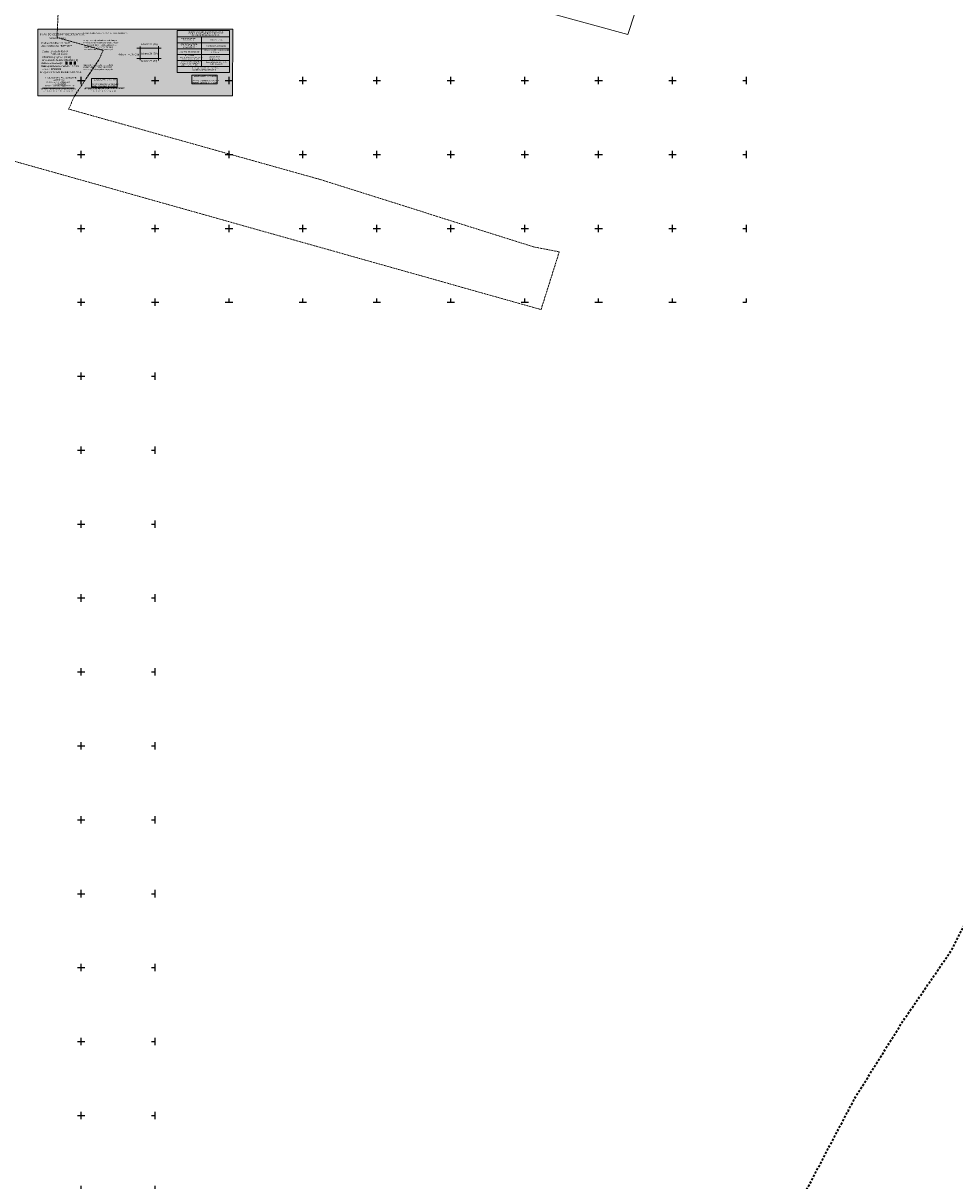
# Model space of a CAD drawing. Header units: metres. Extents: x 7523615 to 7533948, y 5492686 to 5502120.
# Tile 235 of 256: x 7531911 to 7532541, y 5496656 to 5497439. Entities that reach past the tile are written whole.
import ezdxf
from ezdxf.enums import TextEntityAlignment as Align

# ---------------------------------------------------------------- set-up
doc = ezdxf.new("R2010")
doc.units = ezdxf.units.M
for name, pattern in [('1.4_1.4', [2.8, 1.4, -1.4]), ('1.5_1.0', [2.5, 1.5, -1]), ('219-500', [0]), ('egkk-500', [2, 1.5, -0.5]), ('egug-500', [1, 0.5, -0.5])]:
    doc.linetypes.add(name, pattern=pattern)
doc.layers.get('0').update_dxf_attribs({"color": 2, "lineweight": 5})
doc.styles.get("Standard").update_dxf_attribs({"font": 'Working1250', "width": 0.75})

# ---------------------------------------------------------------- blocks, each defined once
blk = doc.blocks.new('203')
at = {"linetype": 'Continuous', "lineweight": 0}
h = blk.add_hatch(color=0, dxfattribs=at)
edge = h.paths.add_edge_path()
edge.add_arc((0, 0), 0.045, 0, 360)
blk = doc.blocks.new('RAMKA500K')
at = {"color": 0}
for p, q in [((0, 247.5), (0, 250)), ((0, 250), (2.5, 250)), ((47.5, 250), (52.5, 250)), ((50, 247.5), (50, 250)), ((97.5, 250), (102.5, 250)), ((100, 247.5), (100, 250)), ((147.5, 250), (152.5, 250)), ((150, 247.5), (150, 250)), ((197.5, 250), (202.5, 250)), ((200, 247.5), (200, 250)), ((247.5, 250), (252.5, 250)), ((250, 247.5), (250, 250)), ((297.5, 250), (302.5, 250)), ((300, 247.5), (300, 250)), ((347.5, 250), (352.5, 250)), ((350, 247.5), (350, 250)), ((397.5, 250), (400, 250)), ((400, 247.5), (400, 250)), ((0, 197.5), (0, 202.5)), ((0, 200), (2.5, 200)), ((47.5, 200), (52.5, 200)), ((50, 197.5), (50, 202.5)), ((97.5, 200), (102.5, 200)), ((100, 197.5), (100, 202.5)), ((147.5, 200), (152.5, 200)), ((150, 197.5), (150, 202.5)), ((197.5, 200), (202.5, 200)), ((200, 197.5), (200, 202.5)), ((247.5, 200), (252.5, 200)), ((250, 197.5), (250, 202.5)), ((297.5, 200), (302.5, 200)), ((300, 197.5), (300, 202.5)), ((347.5, 200), (352.5, 200)), ((350, 197.5), (350, 202.5)), ((397.5, 200), (400, 200)), ((400, 197.5), (400, 202.5)), ((0, 147.5), (0, 152.5)), ((0, 150), (2.5, 150)), ((47.5, 150), (52.5, 150)), ((50, 147.5), (50, 152.5)), ((97.5, 150), (102.5, 150)), ((100, 147.5), (100, 152.5)), ((147.5, 150), (152.5, 150)), ((150, 147.5), (150, 152.5)), ((197.5, 150), (202.5, 150)), ((200, 147.5), (200, 152.5)), ((247.5, 150), (252.5, 150)), ((250, 147.5), (250, 152.5)), ((297.5, 150), (302.5, 150)), ((300, 147.5), (300, 152.5)), ((347.5, 150), (352.5, 150)), ((350, 147.5), (350, 152.5)), ((397.5, 150), (400, 150)), ((400, 147.5), (400, 152.5)), ((0, 97.5), (0, 102.5)), ((50, 97.5), (50, 102.5)), ((100, 97.5), (100, 102.5)), ((150, 97.5), (150, 102.5)), ((200, 97.5), (200, 102.5)), ((250, 97.5), (250, 102.5)), ((300, 97.5), (300, 102.5)), ((350, 97.5), (350, 102.5)), ((400, 97.5), (400, 102.5)), ((0, 100), (2.5, 100)), ((47.5, 100), (52.5, 100)), ((97.5, 100), (102.5, 100)), ((147.5, 100), (152.5, 100)), ((197.5, 100), (202.5, 100)), ((247.5, 100), (252.5, 100)), ((297.5, 100), (302.5, 100)), ((347.5, 100), (352.5, 100)), ((397.5, 100), (400, 100)), ((0, 47.5), (0, 52.5)), ((0, 50), (2.5, 50)), ((47.5, 50), (52.5, 50)), ((50, 47.5), (50, 52.5)), ((97.5, 50), (102.5, 50)), ((100, 47.5), (100, 52.5)), ((147.5, 50), (152.5, 50)), ((150, 47.5), (150, 52.5)), ((197.5, 50), (202.5, 50)), ((200, 47.5), (200, 52.5)), ((247.5, 50), (252.5, 50)), ((250, 47.5), (250, 52.5)), ((297.5, 50), (302.5, 50)), ((300, 47.5), (300, 52.5)), ((347.5, 50), (352.5, 50)), ((350, 47.5), (350, 52.5)), ((397.5, 50), (400, 50)), ((400, 47.5), (400, 52.5)), ((0, 0), (0, 2.5)), ((0, 0), (2.5, 0)), ((47.5, 0), (52.5, 0)), ((50, 0), (50, 2.5)), ((97.5, 0), (102.5, 0)), ((100, 0), (100, 2.5)), ((147.5, 0), (152.5, 0)), ((150, 0), (150, 2.5)), ((197.5, 0), (202.5, 0)), ((200, 0), (200, 2.5)), ((247.5, 0), (252.5, 0)), ((250, 0), (250, 2.5)), ((297.5, 0), (302.5, 0)), ((300, 0), (300, 2.5)), ((347.5, 0), (352.5, 0)), ((350, 0), (350, 2.5)), ((397.5, 0), (400, 0)), ((400, 0), (400, 2.5))]:
    blk.add_line(p, q, dxfattribs=at)

msp = doc.modelspace()

# ---------------------------------------------------------------- hatches: boundary and pattern name
at = {"layer": 'Pieczątka na wyrysie', "linetype": 'CONTINUOUS', "lineweight": 13}
for points in [[(7531920.79, 5497389.63), (7531920.79, 5497434.83), (7532052.5, 5497434.83), (7532052.46, 5497389.63)], [(7532024.8, 5497397.75), (7532041.98, 5497397.75), (7532041.98, 5497403.51), (7532024.8, 5497403.51)], [(7531957.11, 5497395.57), (7531974.28, 5497395.57), (7531974.28, 5497401.32), (7531957.11, 5497401.32)]]:
    msp.add_hatch(color=0, dxfattribs=at).paths.add_polyline_path(points)

# ---------------------------------------------------------------- linework, layer by layer
at = {"layer": '216-obręb ewidencyjny', "color": 7, "linetype": '1.5_1.0', "lineweight": 35, "flags": 128}
msp.add_lwpolyline([(7528199.92, 5496049.62), (7528223.78, 5496035.35), (7528250.13, 5496004.35), (7528268.42, 5495976.55), (7528285.01, 5495937.45), (7528289.16, 5495928.06), (7528295.94, 5495913.02), (7528355.97, 5495831.46), (7528354.28, 5495810.3), (7528345.42, 5495791.86), (7528337.27, 5495759.42), (7528320.9, 5495744.38), (7528302.2, 5495717.21), (7528294.07, 5495681.79), (7528341.62, 5495660.74), (7528347.97, 5495652.26), (7528353.15, 5495643.1), (7528371.2, 5495628.51), (7528390.42, 5495607.62), (7528402.75, 5495598.47), (7528410.77, 5495583.87), (7528414.22, 5495575), (7528413.65, 5495571.56), (7528465.63, 5495536.51), (7528486.72, 5495491.75), (7528485.68, 5495452), (7528476.58, 5495436.8), (7528482.67, 5495418.57), (7528489.99, 5495399.44), (7528479.67, 5495386.36), (7528442.6, 5495387.84), (7528411.44, 5495397.58), (7528366.73, 5495401.62), (7528337.72, 5495404.22), (7528314.24, 5495406.67), (7528290.16, 5495397.38), (7528276.85, 5495408.18), (7528260.18, 5495405.69), (7528251.51, 5495424.21), (7528246.56, 5495430.7), (7528230.8, 5495427.59), (7528214.42, 5495442.4), (7528194.33, 5495446.7), (7528173.61, 5495466.76), (7528160.64, 5495463.05), (7528160.34, 5495453.77), (7528192.83, 5495413.65), (7528191.61, 5495386.77), (7528196.27, 5495362.99), (7528203.53, 5495316.89), (7528205.19, 5495303.92), (7528187.51, 5495283.3), (7528146.62, 5495322.25), (7528127.67, 5495320.54), (7528088.39, 5495357.38), (7528081.62, 5495357.38), (7528074.85, 5495355.34), (7528069.47, 5495333.34), (7528034.97, 5495321.12), (7527996.36, 5495346.19), (7527940.63, 5495321.11), (7527901.04, 5495315.75), (7527862.69, 5495302.05), (7527798.04, 5495256.68), (7527782.88, 5495265.7), (7527785.56, 5495250.32), (7527787.4, 5495230.14), (7527786.79, 5495226.44), (7527783.03, 5495211.85), (7527782.69, 5495208.44), (7527782.12, 5495202.87), (7527780.57, 5495187.41), (7527776.53, 5495145.85), (7527771.86, 5495124.54), (7527769.78, 5495094.41), (7527758.39, 5495048.19), (7527744.64, 5495013.73), (7527728.1, 5494963.66), (7527728.67, 5494938.48), (7527733.42, 5494920.46), (7527731.84, 5494914.15), (7527721.98, 5494888.77), (7527714.22, 5494857.9), (7527703.68, 5494812.74), (7527705.58, 5494797.5), (7527696.43, 5494761.61), (7527692.1, 5494722.9), (7527687.83, 5494709.73), (7527674.94, 5494675.17), (7527662.61, 5494649.47), (7527662.75, 5494632.18), (7527666.42, 5494616.71), (7527673.31, 5494556.54), (7527675.19, 5494517.77), (7527669.65, 5494494.18), (7527667.84, 5494482.47), (7527668.77, 5494456.63), (7527668.88, 5494453.84), (7527673.62, 5494424.7), (7527673.13, 5494408.86), (7527679.69, 5494382.4), (7527688.99, 5494347), (7527697.33, 5494323.38), (7527703.65, 5494310.31), (7527738.02, 5494257.54), (7527754.73, 5494224.07), (7527759.82, 5494186.55), (7527762.81, 5494170.39), (7527775.11, 5494160.71), (7527774.94, 5494151.23), (7527775.06, 5494137.21), (7527784.62, 5494123.14), (7527790.77, 5494098.6), (7527786.11, 5494074.29), (7527789.33, 5494063.9), (7527789.38, 5494059.86), (7527791.59, 5494046.11), (7527791.91, 5494042.45), (7527794.92, 5494007.04), (7527807.14, 5493959.43), (7527827.12, 5493904.8), (7527839.45, 5493887.18), (7527860.98, 5493844.87), (7527867.05, 5493797.09), (7527871.13, 5493785.81), (7527876.73, 5493771.06), (7527887.86, 5493758.71), (7527892.23, 5493744.44), (7527903.96, 5493697.21), (7527906.55, 5493686.79), (7527911.86, 5493645.03), (7527914.31, 5493625.76), (7527909.24, 5493608.78), (7527909.24, 5493606.19), (7527885.43, 5493559.6), (7527882.18, 5493553.16), (7527875.91, 5493540.73), (7527873.12, 5493497.96), (7527874.33, 5493484.3), (7527870.02, 5493473.28), (7527840.61, 5493423.48), (7527840.4, 5493396.29), (7527858.28, 5493329.22), (7527841.63, 5493307.81), (7527840.53, 5493298.52), (7527882.69, 5493218.57), (7527907.29, 5493173.28), (7527899.8, 5493137.29), (7527906.45, 5493087.23), (7527900.63, 5493057.31), (7527946.92, 5493055.49), (7528016.21, 5493018), (7528056.08, 5493017.4), (7528094.19, 5493012.89), (7528104.17, 5493010.39), (7528122.1, 5493005.89), (7528157.51, 5492997.01), (7528214.22, 5492975.83), (7528282.92, 5492989.68), (7528373.29, 5492982.32), (7528414.75, 5492997.26), (7528467.1, 5493035.17), (7528500.44, 5493092.77), (7528519.17, 5493169.18), (7528553.34, 5493224.18), (7528567.75, 5493233.08), (7528575.03, 5493238.05), (7528579.05, 5493240.79), (7528603.55, 5493255.19), (7528613.51, 5493256.94), (7528696.38, 5493284.71), (7528779.04, 5493310.23), (7528802.35, 5493309.27), (7528824.04, 5493320.45), (7528844.67, 5493329.96), (7528903.13, 5493335.47), (7528908.06, 5493335.38), (7528923.32, 5493333.81), (7528933, 5493323.8), (7528938.93, 5493318.86), (7529007.14, 5493294.88), (7529017.35, 5493292.21), (7529061.02, 5493269.96), (7529086.56, 5493256.8), (7529096.23, 5493249.9), (7529115.53, 5493243.9), (7529169.49, 5493225.55), (7529205.32, 5493207.19), (7529215.98, 5493202.62), (7529263.5, 5493184.15), (7529268.19, 5493182.34), (7529276.96, 5493188.92), (7529284.09, 5493194.27), (7529286.82, 5493196.32), (7529289.92, 5493198.64), (7529304.08, 5493209.27), (7529316.18, 5493218.35), (7529318.78, 5493220.3), (7529341.94, 5493237.68), (7529351.53, 5493244.88), (7529355.21, 5493247.64), (7529355.84, 5493248.11), (7529362.34, 5493252.99), (7529379.79, 5493266.09), (7529384.01, 5493269.26), (7529388.04, 5493272.28), (7529389.44, 5493273.33), (7529391.96, 5493275.22), (7529407.8, 5493287.11), (7529416.04, 5493293.29), (7529417.76, 5493294.58), (7529448.03, 5493317.3), (7529456.9, 5493323.95), (7529456.99, 5493324.02), (7529467.39, 5493331.83), (7529477.01, 5493339.05), (7529477.79, 5493339.64), (7529485.15, 5493345.15), (7529501.15, 5493357.14), (7529501.8, 5493357.63), (7529515.56, 5493367.95), (7529522.27, 5493372.98), (7529524.81, 5493374.89), (7529526.05, 5493375.81), (7529529.65, 5493378.51), (7529536.95, 5493383.99), (7529539.42, 5493385.84), (7529540.05, 5493386.31), (7529544.45, 5493389.61), (7529551.34, 5493394.77), (7529552.67, 5493395.77), (7529552.85, 5493395.91), (7529565.73, 5493405.57), (7529566.77, 5493406.34), (7529568.8, 5493407.86), (7529585.33, 5493420.26), (7529585.76, 5493420.59), (7529587.88, 5493422.18), (7529595.65, 5493428), (7529597.04, 5493429.04), (7529605.42, 5493435.32), (7529606.46, 5493436.1), (7529616.22, 5493443.42), (7529617.09, 5493444.06), (7529625.84, 5493450.63), (7529626.78, 5493451.33), (7529626.99, 5493451.49), (7529634.52, 5493457.14), (7529637.69, 5493459.52), (7529639.26, 5493460.7), (7529645.83, 5493465.62), (7529647.44, 5493466.83), (7529649.1, 5493468.07), (7529653.7, 5493471.52), (7529661.43, 5493477.31), (7529662.54, 5493478.15), (7529666.49, 5493481.11), (7529669.81, 5493483.59), (7529671.51, 5493484.87), (7529679.32, 5493490.72), (7529681.11, 5493492.06), (7529696.3, 5493503.45), (7529699.52, 5493505.86), (7529709.4, 5493513.32), (7529714.09, 5493516.86), (7529720.7, 5493521.85), (7529727.43, 5493526.92), (7529729.24, 5493528.29), (7529730.08, 5493528.92), (7529734.44, 5493532.21), (7529743.26, 5493538.85), (7529747.87, 5493542.33), (7529748.69, 5493542.95), (7529751.42, 5493545.01), (7529755.34, 5493547.98), (7529755.87, 5493548.37), (7529760.95, 5493552.21), (7529765.84, 5493555.9), (7529771.59, 5493560.23), (7529774.63, 5493562.52), (7529778.46, 5493565.41), (7529783.57, 5493569.27), (7529784.43, 5493569.91), (7529786.06, 5493571.14), (7529793.79, 5493576.97), (7529794.21, 5493577.29), (7529798.75, 5493580.71), (7529803.22, 5493584.08), (7529803.83, 5493584.54), (7529812.88, 5493591.37), (7529813.67, 5493591.97), (7529821.34, 5493597.75), (7529830.36, 5493604.56), (7529830.97, 5493605.02), (7529832.56, 5493606.22), (7529838.98, 5493611.06), (7529847.68, 5493617.62), (7529856.31, 5493624.13), (7529857.37, 5493624.93), (7529871.99, 5493635.95), (7529879.75, 5493641.8), (7529891.84, 5493650.93), (7529903.88, 5493660.01), (7529910.29, 5493664.84), (7529916.06, 5493669.19), (7529918.82, 5493671.28), (7529931.6, 5493680.91), (7529942.54, 5493689.16), (7529942.92, 5493689.45), (7529952.7, 5493696.82), (7529965.28, 5493706.33), (7529965.69, 5493706.63), (7529983.89, 5493720.36), (7529985.74, 5493721.75), (7530003.29, 5493734.99), (7530010.37, 5493776.76), (7530013.97, 5493798.04), (7530036.17, 5493816.85), (7530085.24, 5493859.77), (7530151.79, 5493926.37), (7530212.44, 5493982.82), (7530234.58, 5494004.09), (7530285.53, 5494053.03), (7530341.46, 5494108.48), (7530366.26, 5494131.29), (7530385.4, 5494148.89), (7530453.43, 5494215.38), (7530505.28, 5494264.6), (7530552.95, 5494310.02), (7530585.6, 5494337.61), (7530633.73, 5494380.15), (7530691.26, 5494434.02), (7530692.81, 5494435.47), (7530743.1, 5494486), (7530744.76, 5494487.67), (7530791.94, 5494535.12), (7530793.81, 5494537), (7530845.56, 5494588.79), (7530897.2, 5494642.2), (7530898.49, 5494643.46), (7530958.32, 5494701.63), (7530990.25, 5494725.65), (7531007.11, 5494738.24), (7531027.5, 5494752.1), (7531058.26, 5494816.93), (7531070.97, 5494844.4), (7531085.09, 5494874.93), (7531102.51, 5494911.59), (7531110.81, 5494924.21), (7531110.71, 5494959.31), (7531126.77, 5494995.74), (7531147.39, 5495043.21), (7531092.07, 5495081.79), (7531089.47, 5495083.22), (7531088.57, 5495083.72), (7531091.71, 5495087.16), (7531099.88, 5495105.3), (7531103.4, 5495115.4), (7531118.38, 5495137.36), (7531122.53, 5495150.54), (7531129.26, 5495158.21), (7531131.88, 5495160.74), (7531140.94, 5495172.43), (7531149.97, 5495177.98), (7531150.83, 5495179.29), (7531153.27, 5495182.99), (7531160.5, 5495188.53), (7531162.61, 5495197.2), (7531166.61, 5495200.55), (7531166.03, 5495205.12), (7531166.31, 5495208.11), (7531168.27, 5495212.97), (7531167.22, 5495216.04), (7531173.05, 5495227.38), (7531174.3, 5495229.58), (7531176.65, 5495242.51), (7531168.87, 5495248.16), (7531168.51, 5495250.96), (7531175.84, 5495257.51), (7531180.48, 5495256.58), (7531184.25, 5495259.37), (7531180.9, 5495266.82), (7531180.79, 5495268.97), (7531181.35, 5495277.66), (7531189.1, 5495292.4), (7531201.74, 5495288.02), (7531204.26, 5495308.56), (7531202.44, 5495307.78), (7531195.13, 5495321.95), (7531194.55, 5495333.18), (7531205.38, 5495334.57), (7531210.8, 5495338.4), (7531212.28, 5495343.07), (7531207.09, 5495356.04), (7531216.3, 5495372.1), (7531212.63, 5495380.74), (7531222.25, 5495387.93), (7531224.09, 5495392.5), (7531223.66, 5495403.11), (7531224.22, 5495406.85), (7531219.79, 5495422.81), (7531212.74, 5495430.8), (7531213.37, 5495452.02), (7531211.48, 5495463.61), (7531217.16, 5495473.77), (7531214.37, 5495481.31), (7531209.06, 5495484.33), (7531202.21, 5495493.17), (7531202.61, 5495500.99), (7531207.01, 5495508.58), (7531209.38, 5495514.54), (7531217.97, 5495521.58), (7531227.31, 5495524.8), (7531228.35, 5495530.72), (7531249.4, 5495534), (7531247.52, 5495546.79), (7531248.83, 5495559.26), (7531241.82, 5495573.98), (7531241.65, 5495576.12), (7531244.01, 5495580.83), (7531245.98, 5495580.87), (7531254.79, 5495579.13), (7531266.13, 5495583.22), (7531262.8, 5495600.44), (7531266.43, 5495608.48), (7531270.16, 5495616.72), (7531272.32, 5495617.12), (7531294.42, 5495616.08), (7531299.2, 5495623.05), (7531297.18, 5495637.95), (7531302.96, 5495660.75), (7531301.78, 5495661.91), (7531292.56, 5495670.95), (7531285.61, 5495669.41), (7531278.63, 5495673.68), (7531278.44, 5495675.4), (7531282.2, 5495680.08), (7531281.99, 5495692.31), (7531277.02, 5495697.2), (7531274.65, 5495709.92), (7531291.07, 5495731.35), (7531293.23, 5495734.86), (7531298.24, 5495742.96), (7531300.53, 5495759.51), (7531306.55, 5495764.86), (7531312.51, 5495769.9), (7531315.71, 5495773), (7531320.36, 5495786.73), (7531312.84, 5495790.55), (7531316.53, 5495793.96), (7531320.24, 5495797.39), (7531325.05, 5495800.97), (7531340.86, 5495816.36), (7531338.08, 5495826.2), (7531329.21, 5495831.98), (7531332.27, 5495837.31), (7531331.85, 5495840.65), (7531330.28, 5495852.93), (7531329.08, 5495862.47), (7531328.18, 5495874.42), (7531361.44, 5495867.57), (7531396.9, 5495869.57), (7531421.98, 5495890.57), (7531455.18, 5495918.56), (7531462.7, 5495920.21), (7531476.1, 5495923.17), (7531482.28, 5495924.27), (7531487.01, 5495926.32), (7531498.82, 5495931.42), (7531502.38, 5495932.97), (7531507.47, 5495935.16), (7531511.01, 5495936.7), (7531511.65, 5495936.97), (7531513.51, 5495937.72), (7531514.25, 5495938.02), (7531533.23, 5495942.54), (7531545.3, 5495944.63), (7531559.79, 5495950.94), (7531581.61, 5495959.99), (7531618.75, 5495975.4), (7531621.43, 5495976.51), (7531627.2, 5495975.92), (7531648.85, 5495973.74), (7531651.47, 5495973.47), (7531676.35, 5495970.21), (7531679.36, 5495969.88), (7531680.84, 5495969.72), (7531689.72, 5495968.77), (7531760.95, 5495975.14), (7531795.55, 5495967.03), (7531800.43, 5495965.94), (7531805.4, 5495964.83), (7531805.65, 5495964.78), (7531808.74, 5495964.05), (7531814.92, 5495962.59), (7531854.71, 5495953.18), (7531870.94, 5495949.34), (7531914.07, 5495939.14), (7531962.24, 5495927.75), (7532036.15, 5495906.27), (7532088.04, 5495889.55), (7532096.87, 5495923.23), (7532098.61, 5495929.87), (7532102.14, 5495943.36), (7532103.49, 5495948.8), (7532110.91, 5495969.78), (7532111.01, 5495970.55), (7532114.08, 5495994.32), (7532115.28, 5495999.48), (7532118.88, 5496012.92), (7532123.5, 5496014.31), (7532124.81, 5496026.19), (7532126.88, 5496047.99), (7532128.04, 5496059.83), (7532130.59, 5496065.28), (7532148.82, 5496104.68), (7532154.66, 5496112.28), (7532156.1, 5496111.81), (7532180.05, 5496158.72), (7532185.75, 5496169.88), (7532197.01, 5496202.56), (7532198.56, 5496207.32), (7532202.05, 5496217.19), (7532209.31, 5496237.72), (7532228.95, 5496272.66), (7532229.88, 5496274.11), (7532244.56, 5496297), (7532247.21, 5496303.41), (7532247.66, 5496304.49), (7532250.55, 5496311.4), (7532262.24, 5496339.3), (7532263.65, 5496342.67), (7532264.4, 5496344.48), (7532270.54, 5496359.36), (7532285.61, 5496395.93), (7532295.82, 5496421.89), (7532296.69, 5496424.09), (7532299.52, 5496431.31), (7532304.03, 5496442.76), (7532308.31, 5496449), (7532318.22, 5496463.45), (7532347.52, 5496497.34), (7532365.16, 5496531.28), (7532392.84, 5496572.69), (7532396.67, 5496578.04), (7532420.3, 5496610.98), (7532441.34, 5496650.99), (7532442.91, 5496653.97), (7532468.92, 5496703.47), (7532473.26, 5496711.73), (7532506.24, 5496764.5), (7532510.05, 5496770.06), (7532538.57, 5496811.62), (7532547.49, 5496829.03), (7532588.53, 5496909.17), (7532591.35, 5496914.69), (7532612.17, 5496949.71), (7532613.33, 5496951.65), (7532616.04, 5496954.46), (7532635.01, 5496974.16), (7532637.49, 5496976.53), (7532639.08, 5496978.05), (7532654.87, 5496993.18), (7532664.62, 5497001.39), (7532690.21, 5497022.93), (7532691.05, 5497023.64), (7532694.77, 5497026.77), (7532716.79, 5497045.79), (7532718.22, 5497047.02), (7532722.52, 5497050.73), (7532735.79, 5497069.75), (7532737.27, 5497071.87), (7532746.55, 5497085.16), (7532747.34, 5497086.3), (7532748.73, 5497088.29), (7532752.46, 5497092.64), (7532754.33, 5497095.28), (7532755.8, 5497097.36), (7532762.64, 5497107.02), (7532773.01, 5497122.07), (7532773.81, 5497123.23), (7532781.46, 5497134.36), (7532782.92, 5497136.58), (7532790.52, 5497148.13), (7532791.75, 5497150), (7532797.73, 5497159.1), (7532814.03, 5497183.82), (7532830.28, 5497208.22), (7532836.53, 5497217.82), (7532840.03, 5497223.2), (7532846.51, 5497233.15), (7532851.51, 5497232.99), (7532852.66, 5497232.95), (7532902.6, 5497231.36), (7532993.09, 5497234), (7532998.61, 5497238.25), (7533019.07, 5497253.95), (7533023.34, 5497257.97), (7533061.12, 5497293.39), (7533061.15, 5497296.23), (7533061.32, 5497309.95), (7533061.38, 5497315.04), (7533084.88, 5497335.34), (7533092.47, 5497340.39), (7533096.26, 5497342.92), (7533116.27, 5497356.27), (7533137.81, 5497399.8), (7533157.06, 5497459.72), (7533171.06, 5497468.1), (7533169.8, 5497471.84), (7533165.34, 5497485.32), (7533164.57, 5497501.91), (7533163.82, 5497555.67), (7533163.78, 5497558.41), (7533163.39, 5497586.75), (7533161.4, 5497655), (7533161.06, 5497666.46), (7533160.15, 5497680.28), (7533154.41, 5497766.84), (7533153.06, 5497790.7), (7533150.74, 5497813.23), (7533136.09, 5497971.02), (7533130.95, 5498028.87), (7533129.94, 5498033.93), (7533129.68, 5498035.26), (7533125.35, 5498047.63), (7533124.3, 5498057.4), (7533125.34, 5498116.14), (7533128.64, 5498144.86), (7533136.63, 5498164.42), (7533140.45, 5498173.77), (7533136.57, 5498197.5), (7533136.5, 5498197.95), (7533136.27, 5498199.38), (7533135.63, 5498203.33), (7533134.82, 5498208.23), (7533134.75, 5498208.85), (7533134.55, 5498210.06), (7533134.06, 5498213.45), (7533129.33, 5498245.4), (7533129.14, 5498246.72), (7533123.56, 5498284.53), (7533123.33, 5498286.14), (7533117.83, 5498323.37), (7533117.4, 5498326.24), (7533111.54, 5498364), (7533111.51, 5498364.21), (7533105.36, 5498403.82), (7533104.78, 5498407.58), (7533098.88, 5498445.49), (7533090.68, 5498490.99), (7533090.22, 5498493.53), (7533087.28, 5498509.87), (7533086.74, 5498512.81), (7533081.92, 5498539.56), (7533080.66, 5498549.32), (7533080.54, 5498550.21), (7533077.6, 5498572.95), (7533077.51, 5498573.63), (7533074.52, 5498596.61), (7533074.44, 5498597.28), (7533070.59, 5498626.95), (7533066.96, 5498649.02), (7533066.88, 5498649.5), (7533062.9, 5498673.69), (7533062.76, 5498674.59), (7533060.61, 5498687.61), (7533060.57, 5498687.83), (7533058.23, 5498702.12), (7533058.05, 5498703.24), (7533056.63, 5498711.85), (7533048.91, 5498750.38), (7533045.3, 5498766.62), (7533043.61, 5498777.14), (7533040.67, 5498795.44), (7533038.43, 5498809.33), (7533037.43, 5498814.99), (7533037, 5498817.37), (7533030.01, 5498856.82), (7533029.82, 5498857.9), (7533029.62, 5498859.07), (7533026.41, 5498877.19), (7533026.24, 5498878.13), (7533026.11, 5498878.89), (7533017.37, 5498928.12), (7533013.32, 5498951.01), (7533012.22, 5498955.33), (7532961.98, 5498964.37), (7532909.09, 5498976.36), (7532897.98, 5498978.82), (7532853.03, 5498988.84), (7532848.41, 5498989.79), (7532825.86, 5498993.78), (7532818.32, 5498995.3), (7532771.35, 5499004.77), (7532721.72, 5499016.86), (7532717.25, 5499018.01), (7532713.41, 5499019), (7532691.43, 5499018.93), (7532688.35, 5499019.18), (7532682.8, 5499020.13), (7532679.14, 5499020.76), (7532672.84, 5499021.85), (7532637.15, 5499024.62), (7532628.21, 5499025.31), (7532626.02, 5499025.57), (7532601.16, 5499028.47), (7532588.25, 5499030.27), (7532557.68, 5499035.37), (7532556.86, 5499035.51), (7532532.89, 5499039.38), (7532532.37, 5499039.46), (7532509.64, 5499042.91), (7532502.81, 5499043.83), (7532475.91, 5499048.45), (7532445.89, 5499053.61), (7532422.4, 5499057.64), (7532416.16, 5499058.93), (7532387.57, 5499064.85), (7532365.58, 5499070.08), (7532364.59, 5499070.31), (7532333.79, 5499077.21), (7532310.73, 5499084.12), (7532299.66, 5499087.43), (7532264.66, 5499095.5), (7532263.99, 5499095.65), (7532245.66, 5499101.68), (7532233.78, 5499105.58), (7532206.09, 5499114.68), (7532205.28, 5499114.95), (7532192.38, 5499119.75), (7532174.45, 5499130.35), (7532162.74, 5499137.28), (7532155.52, 5499140.51), (7532150.41, 5499142.8), (7532149.2, 5499143.34), (7532136.36, 5499149.03), (7532128.34, 5499151.51), (7532109.98, 5499157.2), (7532105.3, 5499158.85), (7532072.42, 5499170.48), (7532071.16, 5499170.93), (7532065.82, 5499172.81), (7532058.79, 5499175.32), (7532026.63, 5499188.76), (7532018.73, 5499189.43), (7532014.07, 5499188.81), (7532005.42, 5499187.68), (7531994.07, 5499170.26), (7531984.26, 5499161.09), (7531980.75, 5499160.55), (7531971.64, 5499157.18), (7531963.02, 5499159.76), (7531960.37, 5499161.37), (7531954.85, 5499164.72), (7531954.32, 5499166.16), (7531949.97, 5499178.02), (7531943.23, 5499189.02), (7531938.38, 5499194.03), (7531934.91, 5499197.64), (7531928.9, 5499203.86), (7531924.55, 5499208.37), (7531922.73, 5499210.81), (7531911.54, 5499225.79), (7531909.07, 5499227.05), (7531896.87, 5499233.51), (7531894.44, 5499234.79), (7531853.47, 5499248.35), (7531851.19, 5499249.11), (7531803.35, 5499265.9), (7531779.65, 5499276.84), (7531763.32, 5499286.46), (7531747.07, 5499289.23), (7531710.1, 5499298.38), (7531696.96, 5499300.75), (7531674.27, 5499304.84), (7531651.63, 5499306.61), (7531634.06, 5499307.98), (7531617.16, 5499308.39), (7531586.93, 5499310.63), (7531564.69, 5499315.41), (7531561.01, 5499317.06), (7531560.1, 5499312.81), (7531554.43, 5499286.1), (7531552.17, 5499282.49), (7531545.31, 5499278.7), (7531536.82, 5499275.11), (7531523.88, 5499269.61), (7531519.37, 5499267.28), (7531505.64, 5499260.17), (7531492.9, 5499252.73), (7531482.09, 5499247.16), (7531467.76, 5499239.79), (7531456.08, 5499233.51), (7531454.25, 5499232.51), (7531426.79, 5499216.27), (7531416.63, 5499208.61), (7531412.07, 5499205.18), (7531398.43, 5499194.08), (7531395.29, 5499191.54), (7531384.22, 5499183.68), (7531372.53, 5499173.07), (7531352.61, 5499156.47), (7531331.66, 5499138.75), (7531310.93, 5499122.21), (7531293.99, 5499110.23), (7531278.15, 5499100.62), (7531258.71, 5499091.38), (7531236.54, 5499081.81), (7531221.68, 5499074.64), (7531203.92, 5499065.93), (7531187.11, 5499060.44), (7531169.78, 5499050.6), (7531139.65, 5499030.6), (7531119.02, 5499018.1), (7531102, 5499005.38), (7531083.23, 5498990.93), (7531062.09, 5498976.97), (7531044.05, 5498960.62), (7531023.65, 5498945.2), (7531009.36, 5498932.34), (7530990.32, 5498921.58), (7530978.09, 5498907.09), (7530962.37, 5498899.61), (7530943.69, 5498883.03), (7530930.98, 5498871.86), (7530921.33, 5498863.59), (7530909.95, 5498856.97), (7530901.67, 5498849.77), (7530892.21, 5498834.59), (7530888.72, 5498822.94), (7530876.69, 5498794.26), (7530871.33, 5498770.44), (7530863.64, 5498766.1), (7530852.06, 5498764.19), (7530843.06, 5498758.88), (7530838.85, 5498749.34), (7530833.85, 5498732.02), (7530818.42, 5498717), (7530809.64, 5498704.11), (7530803.63, 5498688.56), (7530792.89, 5498687.71), (7530783.13, 5498691.11), (7530773.71, 5498682.61), (7530773.91, 5498678.77), (7530779, 5498672.08), (7530779.18, 5498659.13), (7530774.39, 5498652.26), (7530769.37, 5498647.73), (7530758.08, 5498646.62), (7530746.66, 5498640.65), (7530743.06, 5498633.95), (7530740.65, 5498631.79), (7530731.98, 5498632.22), (7530724.56, 5498635.09), (7530713.1, 5498635.87), (7530701.53, 5498621.27), (7530698.7, 5498617.68), (7530694.52, 5498617.27), (7530679.9, 5498612.16), (7530672.67, 5498604.95), (7530671.23, 5498602.91), (7530665, 5498594.03), (7530660.58, 5498585.72), (7530656.53, 5498581.27), (7530648.78, 5498579.82), (7530617.58, 5498583.1), (7530610.34, 5498588.42), (7530606.35, 5498588.47), (7530602.29, 5498588.51), (7530601.05, 5498587.36), (7530595.08, 5498581.81), (7530588.73, 5498575.92), (7530582.83, 5498570.04), (7530576.36, 5498560.45), (7530564.8, 5498548.27), (7530555.1, 5498536.68), (7530547.86, 5498525.33), (7530538.62, 5498515.07), (7530526.44, 5498510.4), (7530511.45, 5498506.78), (7530501.62, 5498498.82), (7530500.18, 5498497.66), (7530490.48, 5498488.24), (7530479.74, 5498487.1), (7530466.54, 5498481.87), (7530461.86, 5498477.59), (7530461.08, 5498476.94), (7530447.53, 5498465.73), (7530442.75, 5498461.62), (7530440.56, 5498459.73), (7530432.03, 5498458.32), (7530421.6, 5498461.9), (7530419.15, 5498469.21), (7530405.78, 5498465.85), (7530403.09, 5498465.5), (7530393.12, 5498464.21), (7530383.43, 5498463.51), (7530371.69, 5498462.53), (7530370.33, 5498462.42), (7530359.56, 5498460.59), (7530353.95, 5498462.12), (7530338.49, 5498467.79), (7530327.14, 5498467.29), (7530321.54, 5498467.56), (7530319.1, 5498469.78), (7530313.84, 5498474.54), (7530307.69, 5498484.67), (7530301.87, 5498494.26), (7530295.24, 5498505.18), (7530287.77, 5498505.73), (7530281, 5498503.57), (7530274.35, 5498504.89), (7530260.86, 5498505.24), (7530256.65, 5498500.26), (7530252.31, 5498497.96), (7530249.84, 5498496.65), (7530246.99, 5498495.23), (7530240.71, 5498492.48), (7530238.69, 5498491.96), (7530230.83, 5498489.94), (7530215.46, 5498495.23), (7530196.78, 5498504.3), (7530183.27, 5498509.91), (7530177.76, 5498514.74), (7530167.02, 5498519.82), (7530164.82, 5498520.86), (7530161.11, 5498521.77), (7530152.95, 5498523.79), (7530139.57, 5498527.09), (7530128.13, 5498525.78), (7530117.28, 5498524.69), (7530109.48, 5498520.86), (7530096.42, 5498516.65), (7530080.27, 5498518.95), (7530078.72, 5498517.73), (7530076.51, 5498518.7), (7530059.23, 5498526.29), (7530045.88, 5498532.89), (7530037.42, 5498537.07), (7530024.34, 5498540.78), (7530010.38, 5498542.61), (7530000.08, 5498548.36), (7529993.52, 5498551.83), (7529985.91, 5498555.57), (7529975.14, 5498558.63), (7529965.77, 5498560.65), (7529954.1, 5498562.09), (7529949.5, 5498561.09), (7529942.84, 5498559.64), (7529925.44, 5498563.1), (7529912.81, 5498567.83), (7529901.02, 5498572.6), (7529890.54, 5498579.37), (7529884.91, 5498582.99), (7529874.84, 5498590.33), (7529855.87, 5498595.88), (7529850.88, 5498596.23), (7529834.07, 5498597.43), (7529831.59, 5498597.65), (7529809.49, 5498599.7), (7529804.07, 5498600.19), (7529782.93, 5498601.32), (7529776.37, 5498601.66), (7529767.3, 5498605.2), (7529763.23, 5498608.08), (7529748.4, 5498614.41), (7529740.01, 5498618), (7529734.6, 5498620.31), (7529733.54, 5498620.77), (7529716.44, 5498628.18), (7529698.85, 5498629.98), (7529692.69, 5498630.61), (7529685.92, 5498631.31), (7529674.25, 5498632.5), (7529672.49, 5498632.68), (7529663.23, 5498633.36), (7529657.47, 5498633.78), (7529651.72, 5498634.2), (7529642.25, 5498634.89), (7529640.02, 5498635.05), (7529631.73, 5498638.39), (7529622.89, 5498641.96), (7529621.64, 5498642.46), (7529613.06, 5498646.39), (7529611.71, 5498647.01), (7529597.18, 5498658.92), (7529582.18, 5498671.2), (7529581.09, 5498672.1), (7529578.16, 5498674.15), (7529575.32, 5498676.15), (7529573.75, 5498677.24), (7529567.19, 5498681.7), (7529559.02, 5498683.99), (7529551.5, 5498686.1), (7529549.42, 5498686.67), (7529543.29, 5498687.43), (7529538.98, 5498687.95), (7529537.96, 5498688.08), (7529527.71, 5498689.33), (7529522.25, 5498690.77), (7529514.93, 5498692.72), (7529497.71, 5498697.28), (7529497.33, 5498697.39), (7529496.15, 5498697.7), (7529486.97, 5498700.13), (7529485.84, 5498700.43), (7529476.54, 5498702.78), (7529457.59, 5498707.95), (7529440.2, 5498713.73), (7529438.83, 5498714.19), (7529434.17, 5498713.87), (7529420.31, 5498716.79), (7529397.23, 5498721.64), (7529378.71, 5498726.21), (7529355.52, 5498732.23), (7529347.14, 5498734.45), (7529336.32, 5498737.31), (7529308.86, 5498744.57), (7529305.28, 5498743.46), (7529298.62, 5498730.03), (7529228.45, 5498628.19), (7529220.56, 5498604.08), (7529219.46, 5498598.08), (7529217.77, 5498588.79), (7529215.2, 5498574.66), (7529212.06, 5498557.92), (7529203.25, 5498510.75), (7529201.53, 5498501.63), (7529192.04, 5498451.4), (7529191.67, 5498449.43), (7529185.32, 5498416.44), (7529181.07, 5498394.39), (7529176.81, 5498372.28), (7529175.52, 5498365.57), (7529174.58, 5498360.65), (7529165.63, 5498312.74), (7529165.16, 5498310.2), (7529164.49, 5498306.66), (7529164.12, 5498304.61), (7529163.45, 5498301.06), (7529163.31, 5498294.02), (7529162.6, 5498285.18), (7529162.72, 5498282.16), (7529162.95, 5498276.55), (7529159.87, 5498263.39), (7529158.69, 5498258.37), (7529153.38, 5498235.66), (7529152.11, 5498231.22), (7529149.53, 5498222.13), (7529146.9, 5498212.95), (7529137.52, 5498180.27), (7529136.91, 5498178.15), (7529135.42, 5498173.52), (7529130.16, 5498155.69), (7529127.44, 5498145.21), (7529124.18, 5498121.9), (7529124.61, 5498118.27), (7529127.98, 5498099.18), (7529128.77, 5498085.19), (7529128.99, 5498081.18), (7529128.31, 5498066.31), (7529127.61, 5498065.42), (7529121.86, 5498058.15), (7529098.03, 5498028.01), (7529060.94, 5497998.33), (7529047.58, 5497985.61), (7529045.31, 5497984.01), (7529037.31, 5497978.41), (7529032.14, 5497974.79), (7529026.29, 5497976.58), (7529015.2, 5497988.59), (7529003.6, 5497993.76), (7528995.42, 5497997.4), (7528977.68, 5498005.28), (7528968.25, 5497991.48), (7528953.75, 5497983.81), (7528948.53, 5497983.7), (7528928.91, 5497981.7), (7528906.56, 5497987.83), (7528901.84, 5497972.86), (7528888.64, 5497931), (7528883.33, 5497917.53), (7528885.13, 5497902.56), (7528873.85, 5497903.82), (7528846.93, 5497899.27), (7528820.95, 5497885.35), (7528807.34, 5497870.49), (7528784.56, 5497845.62), (7528778.78, 5497839.32), (7528767.91, 5497813.2), (7528766.36, 5497809.47), (7528722.1, 5497694.3), (7528714.86, 5497675.46), (7528697.5, 5497631.51), (7528695.86, 5497627.38), (7528691.44, 5497625.03), (7528690.06, 5497621.92), (7528689.29, 5497620.17), (7528688.08, 5497617.45), (7528687.36, 5497615.83), (7528655.08, 5497542.96), (7528636.18, 5497500.28), (7528612.44, 5497449.42), (7528610.26, 5497444.25), (7528590.87, 5497398.48), (7528589.93, 5497396.25), (7528588.62, 5497371.02), (7528580.75, 5497346.14), (7528579.28, 5497344.9), (7528577.33, 5497338.7), (7528568.63, 5497309.98), (7528567.81, 5497293.54), (7528561.39, 5497279.54), (7528537.54, 5497243.56), (7528520.84, 5497204), (7528515, 5497200.88), (7528515.35, 5497196.12), (7528501.02, 5497162.52), (7528494.26, 5497148.5), (7528482.98, 5497134.57), (7528464.57, 5497084.27), (7528462.53, 5497074.12), (7528459.65, 5497068.66), (7528454.51, 5497058.9), (7528446.02, 5497055.95), (7528437.55, 5497046.62), (7528415.12, 5496997.51), (7528413.29, 5496993.5), (7528412.12, 5496990.95), (7528405.45, 5496980.24), (7528378.51, 5496943.66), (7528363.66, 5496912.1), (7528349.69, 5496892.26), (7528346.23, 5496888.64), (7528344.03, 5496886.36), (7528342.68, 5496884.94), (7528323.99, 5496865.42), (7528287.91, 5496830.15), (7528253.18, 5496781.69), (7528234.59, 5496746.69), (7528217.03, 5496719.06), (7528214.8, 5496715.56), (7528211.42, 5496710.23), (7528213.15, 5496704.08), (7528219.97, 5496679.97), (7528225.5, 5496644.32), (7528241.18, 5496639.24), (7528278.02, 5496626.35), (7528313.3, 5496609.14), (7528375.68, 5496560.23), (7528366.67, 5496534.38), (7528383.06, 5496521.62), (7528382.84, 5496520.72), (7528381.98, 5496517.05), (7528377.11, 5496497.5), (7528375.65, 5496460.55), (7528375.15, 5496334.76), (7528360.66, 5496266.27), (7528327.16, 5496244.17), (7528319, 5496242.35), (7528191.66, 5496053.36), (7528195.88, 5496051.45)], close=True, dxfattribs=at)
at = {"layer": '217-kontur klasyfikacyjny', "color": 7, "linetype": 'egkk-500', "lineweight": 18, "flags": 128}
for points in [[(7531933.69, 5497429.06), (7531936.48, 5497491.34)], [(7531964.97, 5497420.43), (7531933.69, 5497429.06)], [(7531962.2, 5497414.34), (7531964.97, 5497420.43)], [(7531945.46, 5497389.46), (7531962.2, 5497414.34)], [(7531941.53, 5497380.69), (7531945.46, 5497389.46)], [(7532107.43, 5497334.25), (7531941.53, 5497380.69)], [(7531879.58, 5497352.52), (7532261.02, 5497245.08)], [(7532111.47, 5497333.12), (7532107.43, 5497334.25)], [(7532256.18, 5497287.44), (7532111.47, 5497333.12)], [(7532273.39, 5497284.11), (7532256.18, 5497287.44)], [(7532261.02, 5497245.08), (7532273.39, 5497284.11)]]:
    msp.add_lwpolyline(points, dxfattribs=at)
at = {"layer": '218-kontur użytku gruntowego', "color": 7, "linetype": 'egug-500', "lineweight": 18, "flags": 128}
for points in [[(7531933.69, 5497429.06), (7531936.48, 5497491.34)], [(7531964.97, 5497420.43), (7531933.69, 5497429.06)], [(7531962.2, 5497414.34), (7531964.97, 5497420.43)], [(7531945.46, 5497389.46), (7531962.2, 5497414.34)], [(7531941.53, 5497380.69), (7531945.46, 5497389.46)], [(7532107.43, 5497334.25), (7531941.53, 5497380.69)], [(7531879.58, 5497352.52), (7532261.02, 5497245.08)], [(7532111.47, 5497333.12), (7532107.43, 5497334.25)], [(7532256.18, 5497287.44), (7532111.47, 5497333.12)], [(7532273.39, 5497284.11), (7532256.18, 5497287.44)], [(7532261.02, 5497245.08), (7532273.39, 5497284.11)]]:
    msp.add_lwpolyline(points, dxfattribs=at)
at = {"layer": '219-działka ewidencyjna', "color": 3, "linetype": '219-500', "lineweight": 18, "flags": 128}
for points in [[(7532319.83, 5497431.19), (7531994.2, 5497520.41)], [(7532319.83, 5497431.19), (7532333.68, 5497473.87)]]:
    msp.add_lwpolyline(points, dxfattribs=at)
at = {"layer": 'Pieczątka na wyrysie', "color": 7, "linetype": 'CONTINUOUS', "lineweight": 13, "flags": 128}
msp.add_lwpolyline([(7531920.79, 5497389.63), (7531920.79, 5497434.83), (7532052.5, 5497434.83), (7532052.46, 5497389.63)], close=True, dxfattribs=at)
at = {"layer": 'Pieczątka na wyrysie', "color": 1, "linetype": 'CONTINUOUS', "lineweight": 13, "flags": 128}
for points in [[(7532015.05, 5497433.75), (7532015.05, 5497405.51)], [(7532050.42, 5497433.75), (7532015.05, 5497433.75)], [(7532050.42, 5497429.51), (7532015.05, 5497429.51)], [(7532031.44, 5497409.51), (7532031.44, 5497429.51)], [(7532050.42, 5497433.75), (7532050.42, 5497405.51)], [(7532050.42, 5497425.51), (7532015.05, 5497425.51)], [(7532050.42, 5497421.51), (7532015.05, 5497421.51)], [(7532050.42, 5497417.51), (7532015.05, 5497417.51)], [(7532050.42, 5497413.51), (7532015.05, 5497413.51)], [(7532050.42, 5497409.51), (7532015.05, 5497409.51)], [(7532050.42, 5497405.51), (7532015.05, 5497405.51)]]:
    msp.add_lwpolyline(points, dxfattribs=at)
at = {"layer": 'Pieczątka na wyrysie', "color": 7, "linetype": 'CONTINUOUS', "lineweight": 13, "flags": 128}
for points in [[(7532004.21, 5497421.96), (7531987.72, 5497421.97)], [(7531989.87, 5497423.07), (7531989.88, 5497413.7)], [(7532002.26, 5497423.27), (7532002.27, 5497413.62)], [(7532004.17, 5497414.88), (7531987.68, 5497414.86)], [(7531923.91, 5497394.87), (7531945.22, 5497394.89)], [(7531952.72, 5497394.91), (7531979.07, 5497394.94)]]:
    msp.add_lwpolyline(points, dxfattribs=at)
at = {"layer": 'Pieczątka na wyrysie', "color": 5, "linetype": '1.4_1.4', "lineweight": 50, "flags": 128}
msp.add_lwpolyline([(7531939.41, 5497411.71), (7531947.77, 5497411.72)], dxfattribs=at)
at = {"layer": 'Pieczątka na wyrysie', "color": 0, "linetype": 'CONTINUOUS', "lineweight": 13, "flags": 128}
for points in [[(7532024.8, 5497397.75), (7532041.98, 5497397.75), (7532041.98, 5497403.51), (7532024.8, 5497403.51)], [(7531957.11, 5497395.57), (7531974.28, 5497395.57), (7531974.28, 5497401.32), (7531957.11, 5497401.32)]]:
    msp.add_lwpolyline(points, close=True, dxfattribs=at)

# ---------------------------------------------------------------- block references
at = {"layer": '203-punkt graniczny', "color": 3, "linetype": 'CONTINUOUS', "lineweight": 18}
msp.add_blockref('203', (7532319.83, 5497431.19), dxfattribs=at)
at = {"layer": 'Wstawianie ramki sekcyjnej z opisem', "color": 7, "linetype": 'CONTINUOUS', "lineweight": 13}
for p in [(7531600, 5497250), (7532000, 5497250), (7531600, 5497000), (7531600, 5496750), (7531600, 5496500)]:
    msp.add_blockref('RAMKA500K', p, dxfattribs=at)

# ---------------------------------------------------------------- texts
at = {"layer": 'Pieczątka na wyrysie', "color": 7, "linetype": 'CONTINUOUS', "lineweight": 25}
for s, height, width, p in [('MAPA DO CELÓW PROJEKTOWYCH', 1.25, 0.9, (7531936.9, 5497431.23)), ('SKALA 1:500', 1.3, 0.923, (7531933.99, 5497428.63)), ('Arkusz 24 (30)', 1.25, 0.9, (7531996.06, 5497418.21))]:
    msp.add_text(s, height=height, dxfattribs=dict(at, width=width)).set_placement(p, align=Align.MIDDLE_CENTER)
at = {"layer": 'Pieczątka na wyrysie', "color": 7, "linetype": 'CONTINUOUS', "lineweight": 13, "width": 0.903}
for s, p in [('Granice działek wkreślono zgodnie z mapą ewidencyjną', (7531966.42, 5497431.7)), ('-', (7531952.47, 5497430.33))]:
    msp.add_text(s, height=0.875, dxfattribs=at).set_placement(p, align=Align.CENTER)
for s, rotation, p in [('Nie wyklucza się istnienia w terenie innych', 0.053, (7531962.71, 5497426.63)), ('podziemnych, które nie były zgłoszone do', 0.053, (7531962.76, 5497423.63)), ('nie wykazanych na niniejszej mapie urządzeń', 0.053, (7531963.51, 5497425.14)), ('informacji w instytucjach branżowych', 0.053, (7531961.82, 5497420.63)), ('inwentaryzacji lub o których brak jest', 0.053, (7531961.77, 5497422.13)), ('Mapa wykonana została bez ustalenia', 0.054, (7531961.35, 5497410.14)), ('obciążeń służebnościami gruntowymi ', 0.054, (7531961.41, 5497408.64)), ('ujawnionymi w księgach wieczystych', 0.054, (7531961.22, 5497407.14))]:
    msp.add_text(s, height=0.875, rotation=rotation, dxfattribs=at).set_placement(p, align=Align.CENTER)
at = {"layer": 'Pieczątka na wyrysie', "color": 1, "linetype": 'CONTINUOUS', "lineweight": 13, "width": 0.903}
for s, p in [('Identyfikator zgłoszenia ', (7532017.76, 5497428.11)), ('pracy geodezyjnej', (7532018.84, 5497427.09)), ('w wyniku prac geodezyjnych, których rezultaty zawiera', (7532022.33, 5497431.45)), ('Oświadczam, że niniejszy dokument został opracowany', (7532022.39, 5497432.45)), ('pozytywnie zweryfikowany operat techniczny', (7532024.36, 5497430.41)), ('Wykonawca prac geodezyjnych', (7532016.53, 5497419.1)), ('Organ służby geodezyjnej,', (7532017.23, 5497424.28)), ('który otrzymał zgłoszenie', (7532017.23, 5497423.24)), ('prac geodezyjnych', (7532018.78, 5497422.25)), ('oraz numer uprawnień zawodowych', (7532016.55, 5497415.47)), ('dokumentu potwierdzającego', (7532017.32, 5497411.28)), ('wyniki pozytywnej weryfikacji', (7532017.43, 5497410.2)), ('kierownika prac geodezyjnych', (7532017.43, 5497414.29)), ('Numer oraz data sporządzenia', (7532017.56, 5497412.33)), ('Imię i nazwisko', (7532020.4, 5497416.53)), ('Jestem świadomy odpowiedzialności karnej', (7532024.71, 5497408.16)), ('za złożenie fałszywego oświadczenia', (7532025.07, 5497406.97))]:
    msp.add_text(s, height=0.7, dxfattribs=at).set_placement(p)
at = {"layer": 'Pieczątka na wyrysie', "color": 7, "linetype": 'CONTINUOUS', "lineweight": 25, "width": 0.903}
for s, height, p in [('6640.2801.2024', 0.84, (7532037.11, 5497427.09)), ('STAROSTA JASIELSKI', 0.91, (7532034.67, 5497422.99)), ('„ALFA” s.c.', 0.91, (7532037.27, 5497418.55))]:
    msp.add_text(s, height=height, dxfattribs=at).set_placement(p)
at = {"layer": 'Pieczątka na wyrysie', "color": 7, "linetype": 'CONTINUOUS', "lineweight": 18}
for s, height, width, p in [('Układ współrzędnych XY: "2000"', 1.015, 0.798, (7531932.68, 5497424.94)), ('Godło:', 1.25, 0.8, (7531926.04, 5497418.94)), ('Układ wysokościowy: "EVRF 2007"', 1.015, 0.798, (7531933.25, 5497422.94)), ('Gmina:', 1.25, 0.8, (7531926.03, 5497413.18)), ('Obiekt:', 1.25, 0.8, (7531926.14, 5497415.17)), ('Zakres aktualizacji:', 1.25, 0.8, (7531930.23, 5497411.18)), ('Osiek Jasielski [180508_2]', 1.25, 0.8, (7531937.84, 5497413.19)), ('Pielgrzymka [0004]', 1.25, 0.8, (7531935.72, 5497415.19)), ('Data opracowania mapy:', 1.25, 0.8, (7531931.88, 5497409.19)), ('Nr zgłoszenia: GN-III.6640.2801.2024', 1.25, 0.8, (7531936.09, 5497405.04)), ('189/2024', 1.25, 0.8, (7531933, 5497407.14)), ('05.12.2025', 1.25, 0.8, (7531944.52, 5497409.06))]:
    msp.add_text(s, height=height, dxfattribs=dict(at, width=width)).set_placement(p, align=Align.CENTER)
at = {"layer": 'Pieczątka na wyrysie', "color": 7, "linetype": 'CONTINUOUS', "lineweight": 13}
for s, height, width, p in [('7.115.24.15.2.2', 1.25, 0.8, (7531929.19, 5497417.5)), ('7.115.24.15.2.4', 1.25, 0.8, (7531929.27, 5497419.27)), ('PRZEDSIĘBIORSTWO GEODEZYJNE', 0.7, 0.903, (7532033.56, 5497420.24)), ('Protokół 6640.2801.2024_36479', 0.7, 0.903, (7532034.47, 5497411.94)), ('Zdzisław Sychta', 0.7, 0.903, (7532036.77, 5497415.76)), ('Nr upr. 16140/97', 0.7, 0.903, (7532036.89, 5497414.17)), ('z dnia    15.12.2025 ', 0.7, 0.903, (7532037.12, 5497410.81))]:
    msp.add_text(s, height=height, dxfattribs=dict(at, width=width)).set_placement(p)
at = {"layer": 'Pieczątka na wyrysie', "color": 7, "linetype": 'CONTINUOUS', "lineweight": 18, "width": 0.9}
for s, p in [('Arkusz 23 (30)', (7531996.04, 5497424.56)), ('Arkusz 27 (30)', (7531995.92, 5497413.27))]:
    msp.add_text(s, height=1.25, dxfattribs=at).set_placement(p, align=Align.MIDDLE_CENTER)
msp.add_text('Arkusz 10, 25 (30)', height=1.25, dxfattribs=at).set_placement((7531989.24, 5497417.6), align=Align.MIDDLE_RIGHT)
msp.add_text('-', height=1.25, dxfattribs=at).set_placement((7532003.72, 5497418.31), align=Align.MIDDLE_LEFT)
at = {"layer": 'Pieczątka na wyrysie', "color": 7, "linetype": 'CONTINUOUS', "lineweight": 18, "width": 0.8}
msp.add_text('L.ks.r.:', height=1.25, rotation=0.056, dxfattribs=at).set_placement((7531926.05, 5497407.12), align=Align.CENTER)
at = {"layer": 'Pieczątka na wyrysie', "color": 172, "linetype": 'CONTINUOUS', "lineweight": 25, "width": 0.903}
for s, p in [('ZDZISŁAW  SYCHTA', (7532026.36, 5497402.37)), ('„ALFA” s.c.', (7531931.37, 5497399.87)), ('ZDZISŁAW  SYCHTA', (7531958.66, 5497400.19))]:
    msp.add_text(s, height=1.137, dxfattribs=at).set_placement(p)
at = {"layer": 'Pieczątka na wyrysie', "color": 172, "linetype": 'CONTINUOUS', "lineweight": 13, "width": 0.903}
for s, p in [('NIP 685-16-82-103 Regon 370351141', (7531925.39, 5497396.02)), ('PRZEDSIĘBIORSTWO GEODEZYJNE', (7531925.76, 5497401.55)), ('38-200 Jasło, ul. Bednarska 6', (7531926.39, 5497398.59)), ('Tel. (013)4481916', (7531929.89, 5497397.27)), ('geodezji i kartografii nr 16140/97', (7531957.11, 5497395.86)), ('Geodeta uprawniony w dziedzinie', (7531957.37, 5497397.22)), ('geodezji i kartografii nr 16140/97', (7532024.8, 5497398.05)), ('Geodeta uprawniony w dziedzinie', (7532025.07, 5497399.41))]:
    msp.add_text(s, height=0.875, dxfattribs=at).set_placement(p)
at = {"layer": 'Pieczątka na wyrysie', "color": 7, "linetype": 'CONTINUOUS', "lineweight": 18, "width": 0.796}
for s, rotation, p in [('imię i nazwisko lub nazwa podmiotu, który wykonał mapę', 0.076, (7531934.23, 5497394.79)), ('oraz podpis osoby reprezentującej ten podmiot', 0.057, (7531934.27, 5497393.35)), ('imię i nazwisko, numer świadectwa nadania uprawnień geodety,', 0.079, (7531965, 5497394.86)), ('który sporządził mapę, oraz jego podpis', 0.079, (7531965.28, 5497393.39))]:
    msp.add_text(s, height=0.71, rotation=rotation, dxfattribs=at).set_placement(p, align=Align.TOP_CENTER)

doc.saveas('drawing.dxf')
